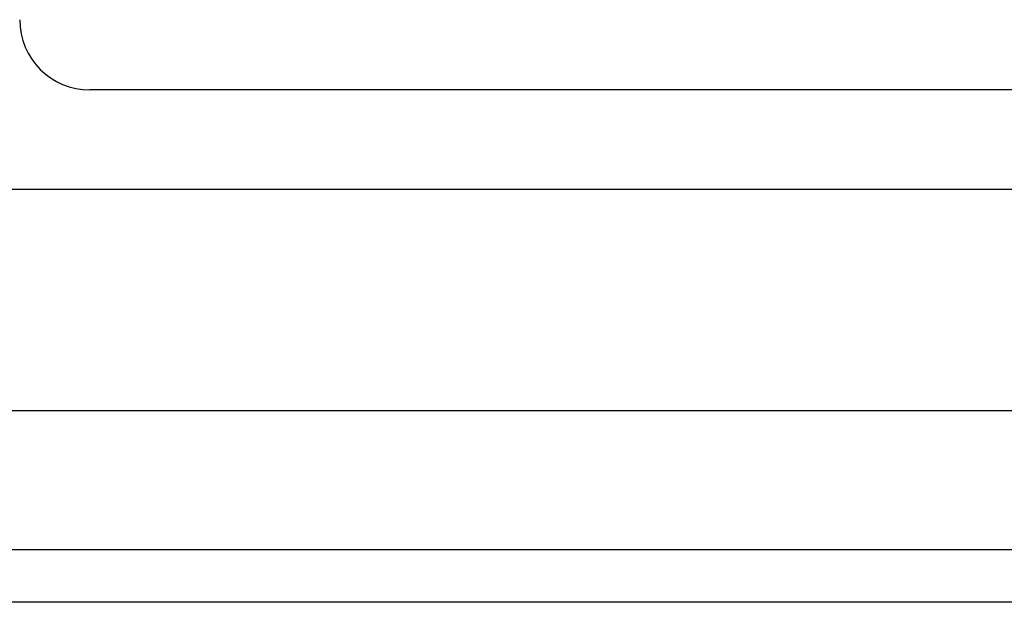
# Model space of a CAD drawing. Header units: inches. Extents: x 2.8 to 80.3, y 4.6 to 43.1.
# Tile 3 of 83: x 3.8 to 5.5, y 13 to 14.1. Entities that reach past the tile are written whole.
import ezdxf

# ---------------------------------------------------------------- set-up
doc = ezdxf.new("R2010")
doc.units = ezdxf.units.IN
doc.header["$MEASUREMENT"] = 0
doc.layers.add('Visible Edges(ANSI)', color=7, linetype='Continuous', lineweight=25)
doc.layers.add('Visible Tangent Edges(ANSI)', color=7, linetype='Continuous', lineweight=25)

msp = doc.modelspace()

# ---------------------------------------------------------------- linework, layer by layer
at = {"layer": 'Visible Edges(ANSI)'}
for p, q in [((17.5326, 13.9309), (3.9076, 13.9309)), ((3.6788, 13.7543), (17.823, 13.7543)), ((17.823, 13.3606), (3.6788, 13.3606)), ((18.5741, 13.0199), (2.9481, 13.0199))]:
    msp.add_line(p, q, dxfattribs=at)
msp.add_arc((3.9076, 14.0559), 0.125, 180, 270, dxfattribs=at)
at = {"layer": 'Visible Tangent Edges(ANSI)'}
msp.add_line((18.5741, 13.1129), (2.9481, 13.1129), dxfattribs=at)

doc.saveas('drawing.dxf')
